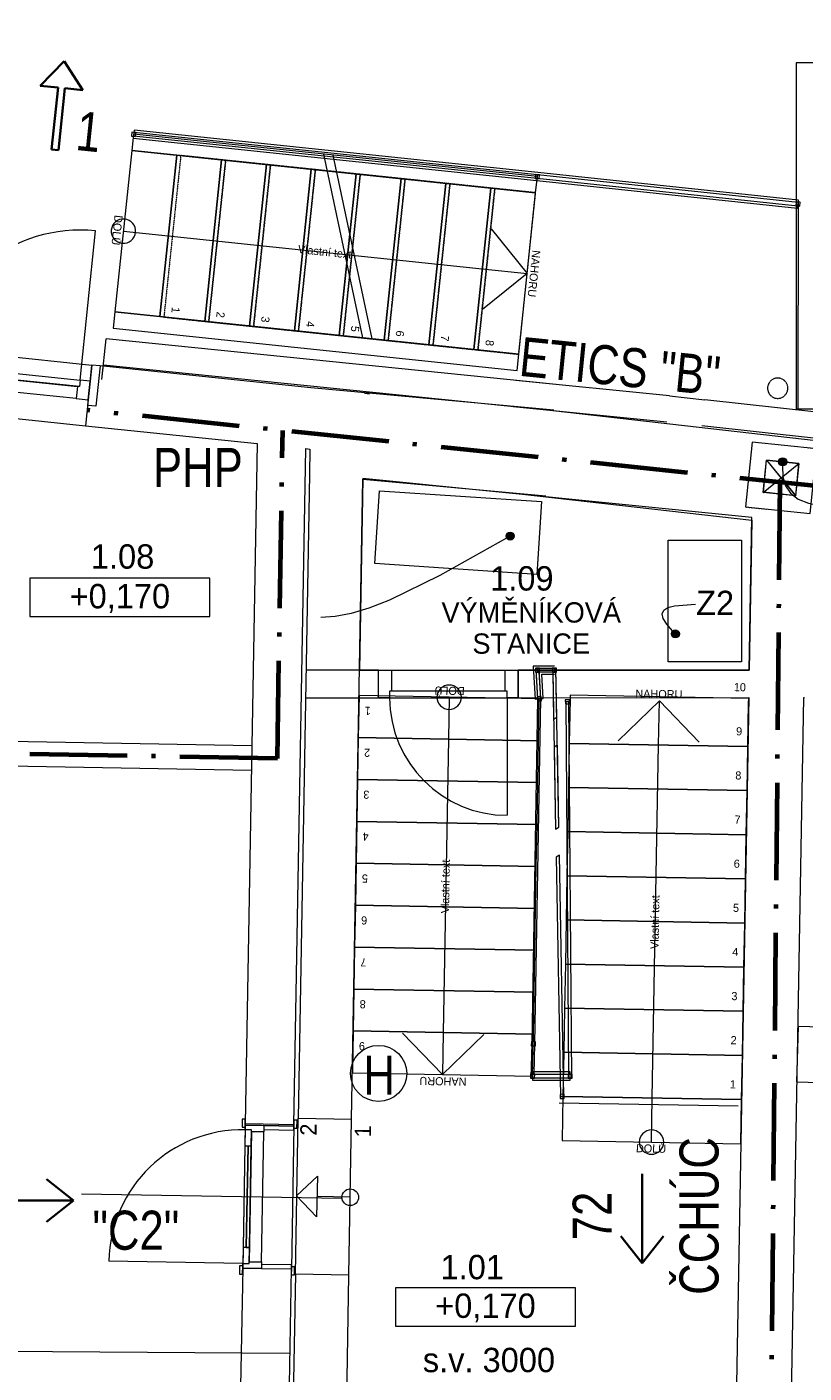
# Model space of a CAD drawing. Header units: millimetres. Extents: x -27888 to 5250, y -7344 to 20101.
# Tile 4 of 10: x -17579 to -12793, y 3478 to 11766. Entities that reach past the tile are written whole.
import ezdxf
from ezdxf.enums import TextEntityAlignment as Align

# ---------------------------------------------------------------- set-up
doc = ezdxf.new("R2010")
doc.units = ezdxf.units.MM
doc.header["$MEASUREMENT"] = 0
for name, pattern in [('ACAD_ISO10W100', [18.5, 12, -3, 0.5, -3]), ('Tečkovaná L', [5.15, 0.3, -4.85]), ('Čerchovaná M', [4.5, 2.5, -0.85, 0.3, -0.85]), ('Čárkovaná S', [2.5, 1.5, -1])]:
    doc.linetypes.add(name, pattern=pattern)
for name, color, linetype, lineweight in [('5._1.NP (3)_2_2D prvky - obecné', 252, 'Continuous', 0), ('5._1.NP (3)_2_3D prvky model', 252, 'Continuous', 0), ('5._1.NP (3)_2_Anotace - SP', 252, 'Continuous', 0), ('5._1.NP (3)_2_Interiér - schodiště', 252, 'Continuous', 0), ('5._1.NP (3)_2_Konstrukce - nenosné', 252, 'Continuous', 0), ('5._1.NP (3)_2_Konstrukce - nosné', 252, 'Continuous', 0), ('5._1.NP (3)_2_Kresby a obrázky', 252, 'Continuous', 0), ('5._1.NP (3)_2_Nové_2D prvky - obecné', 252, 'Continuous', 0), ('5._1.NP (3)_2_Nové_3D prvky fasada stavajici', 252, 'Continuous', 0), ('5._1.NP (3)_2_Nové_Anotace - SP', 252, 'Continuous', 0), ('5._1.NP (3)_2_Nové_Interiér - schodiště', 252, 'Continuous', 0), ('5._1.NP (3)_2_Nové_Konstrukce - nenosné', 252, 'Continuous', 0), ('5._1.NP (3)_2_Nové_Konstrukce - nosné', 252, 'Continuous', 0), ('5._1.NP (3)_2_Nové_Otvory – Dveře', 252, 'Continuous', 0), ('5._1.NP (3)_2_Nové_Otvory – Značky dveří', 252, 'Continuous', 0), ('5._1.NP (3)_2_Nové_TZB - horkovod', 252, 'Continuous', 0), ('5._1.NP (3)_2_Nové_TZB - VZT', 252, 'Continuous', 0), ('5._1.NP (3)_2_Nové_VÝTAH VAR 1', 252, 'Continuous', 0), ('5._1.NP (3)_2_Otvory – Dveře', 252, 'Continuous', 0), ('5._1.NP (3)_2_Situace - terén', 252, 'Continuous', 0), ('5._1.NP (3)_2_Zóny', 252, 'Continuous', 0), ('Pož_text', 1, 'Continuous', 35), ('Pož_úseky', 5, 'ACAD_ISO10W100', 70)]:
    doc.layers.add(name, color=color, linetype=linetype, lineweight=lineweight)
doc.styles.add('GENEROVANÝ_STYL_2', font='txt')
doc.styles.add('PBŘ popis', font='arial.ttf', dxfattribs={"width": 0.8})

msp = doc.modelspace()

# ---------------------------------------------------------------- hatches: boundary and pattern name
at = {"layer": '5._1.NP (3)_2_Anotace - SP', "linetype": 'Continuous'}
msp.add_hatch(color=256, dxfattribs=at).paths.add_polyline_path([(-12950.1, 9088.3), (-12948.2, 9078.7), (-12942.8, 9070.6), (-12934.7, 9065.2), (-12925.1, 9063.3), (-12915.5, 9065.2), (-12907.4, 9070.6), (-12902, 9078.7), (-12900.1, 9088.3), (-12902, 9097.9), (-12907.4, 9106), (-12915.5, 9111.4), (-12925.1, 9113.3), (-12934.7, 9111.4), (-12942.8, 9106), (-12948.2, 9097.9)])
at = {"layer": '5._1.NP (3)_2_Nové_Anotace - SP', "linetype": 'Continuous'}
for points in [[(-14628.5, 8631.1), (-14626.6, 8621.6), (-14621.2, 8613.5), (-14613.1, 8608), (-14603.5, 8606.1), (-14594, 8608), (-14585.8, 8613.5), (-14580.4, 8621.6), (-14578.5, 8631.1), (-14580.4, 8640.7), (-14585.8, 8648.8), (-14594, 8654.2), (-14603.5, 8656.1), (-14613.1, 8654.2), (-14621.2, 8648.8), (-14626.6, 8640.7)], [(-13610.6, 8028.8), (-13608.7, 8019.2), (-13603.3, 8011.1), (-13595.2, 8005.7), (-13585.6, 8003.8), (-13576.1, 8005.7), (-13568, 8011.1), (-13562.5, 8019.2), (-13560.6, 8028.8), (-13562.5, 8038.4), (-13568, 8046.5), (-13576.1, 8051.9), (-13585.6, 8053.8), (-13595.2, 8051.9), (-13603.3, 8046.5), (-13608.7, 8038.4)]]:
    msp.add_hatch(color=256, dxfattribs=at).paths.add_polyline_path(points)

# ---------------------------------------------------------------- linework, layer by layer
at = {"layer": '5._1.NP (3)_2_2D prvky - obecné', "linetype": 'Continuous'}
msp.add_line((-14302.1, 5141.4), (-13199.2, 5123.1), dxfattribs=at)
at = {"layer": '5._1.NP (3)_2_3D prvky model', "linetype": 'Continuous', "flags": 128}
msp.add_lwpolyline([(-15531.1, 7805.6), (-13131.1, 7806.3), (-13114.6, 8746.3), (-15510.3, 8986.6)], close=True, dxfattribs=at)
at = {"layer": '5._1.NP (3)_2_Anotace - SP', "linetype": 'Continuous'}
for p, q in [((-16452.5, 8371), (-17560.9, 8371)), ((-17560.9, 8371), (-17560.9, 8135.3)), ((-16452.5, 8135.3), (-16452.5, 8371)), ((-17560.9, 8135.3), (-16452.5, 8135.3)), ((-14201.2, 4002.3), (-15309.5, 4002.3)), ((-15309.5, 4002.3), (-15309.5, 3766.6)), ((-14201.2, 3766.6), (-14201.2, 4002.3)), ((-15309.5, 3766.6), (-14201.2, 3766.6))]:
    msp.add_line(p, q, dxfattribs=at)
at = {"layer": '5._1.NP (3)_2_Anotace - SP', "linetype": 'Continuous', "flags": 128}
msp.add_lwpolyline([(-12927.1, 9063.4), (-12924.6, 8996), (-12908.3, 8940.1), (-12877.2, 8894.8), (-12829.9, 8859.4), (-12765.2, 8833.1), (-12681.9, 8815.3), (-12578.8, 8805.1), (-12454.7, 8801.9)], dxfattribs=at)
at = {"layer": '5._1.NP (3)_2_Anotace - SP', "linetype": 'Continuous'}
msp.add_circle((-12925.1, 9088.3), 25, dxfattribs=at)
at = {"layer": '5._1.NP (3)_2_Interiér - schodiště', "linetype": 'Continuous'}
for p, q in [((-15533.9, 7648.8), (-15538.4, 7390.7)), ((-14424, 7629.3), (-15533.9, 7648.8)), ((-14978.9, 7639), (-14983.5, 7380.9)), ((-14978.9, 7639), (-14983.5, 7380.9)), ((-14428.6, 7371.2), (-14424, 7629.3)), ((-14234.4, 7626.6), (-14239.3, 7354.9)), ((-14234, 7651.6), (-14234.4, 7626.6)), ((-13134.2, 7632), (-14234, 7651.6)), ((-13134.6, 7607), (-13134.2, 7632)), ((-13938.9, 7371.3), (-13684.5, 7616.8)), ((-13689.4, 7345.1), (-13684.5, 7616.8)), ((-13684.5, 7616.8), (-13439, 7362.4)), ((-13139.4, 7335.3), (-13134.6, 7607)), ((-15538.4, 7390.7), (-15542.9, 7132.6)), ((-15538.4, 7390.7), (-14428.6, 7371.2)), ((-14428.6, 7371.2), (-15538.4, 7390.7)), ((-14983.5, 7380.9), (-15015.3, 5574.3)), ((-14983.5, 7380.9), (-15015.3, 5574.3)), ((-14433.1, 7113.1), (-14428.6, 7371.2)), ((-14239.3, 7354.9), (-14244.1, 7083.2)), ((-13139.4, 7335.3), (-14239.3, 7354.9)), ((-14239.3, 7354.9), (-13139.4, 7335.3)), ((-13728, 5171.4), (-13689.4, 7345.1)), ((-13144.3, 7063.6), (-13139.4, 7335.3)), ((-15542.9, 7132.6), (-15547.5, 6874.5)), ((-15542.9, 7132.6), (-14433.1, 7113.1)), ((-14433.1, 7113.1), (-15542.9, 7132.6)), ((-14437.7, 6855), (-14433.1, 7113.1)), ((-14244.1, 7083.2), (-14248.9, 6811.4)), ((-13144.3, 7063.6), (-14244.1, 7083.2)), ((-14244.1, 7083.2), (-13144.3, 7063.6)), ((-13149.1, 6791.9), (-13144.3, 7063.6)), ((-15547.5, 6874.5), (-15552, 6616.4)), ((-15547.5, 6874.5), (-14437.7, 6855)), ((-14437.7, 6855), (-15547.5, 6874.5)), ((-14442.2, 6596.9), (-14437.7, 6855)), ((-14248.9, 6811.4), (-14253.8, 6539.7)), ((-13149.1, 6791.9), (-14248.9, 6811.4)), ((-14248.9, 6811.4), (-13149.1, 6791.9)), ((-13153.9, 6520.2), (-13149.1, 6791.9)), ((-15552, 6616.4), (-15556.6, 6358.3)), ((-15552, 6616.4), (-14442.2, 6596.9)), ((-14442.2, 6596.9), (-15552, 6616.4)), ((-14446.8, 6338.8), (-14442.2, 6596.9)), ((-14253.8, 6539.7), (-14258.6, 6268)), ((-13153.9, 6520.2), (-14253.8, 6539.7)), ((-14253.8, 6539.7), (-13153.9, 6520.2)), ((-13158.8, 6248.4), (-13153.9, 6520.2)), ((-15556.6, 6358.3), (-15561.1, 6100.2)), ((-15556.6, 6358.3), (-14446.8, 6338.8)), ((-14446.8, 6338.8), (-15556.6, 6358.3)), ((-14451.3, 6080.7), (-14446.8, 6338.8)), ((-14258.6, 6268), (-14263.4, 5996.3)), ((-13158.8, 6248.4), (-14258.6, 6268)), ((-14258.6, 6268), (-13158.8, 6248.4)), ((-13163.6, 5976.7), (-13158.8, 6248.4)), ((-15561.1, 6100.2), (-15565.7, 5842.1)), ((-15561.1, 6100.2), (-14451.3, 6080.7)), ((-14451.3, 6080.7), (-15561.1, 6100.2)), ((-14455.8, 5822.6), (-14451.3, 6080.7)), ((-14263.4, 5996.3), (-14268.3, 5724.6)), ((-13163.6, 5976.7), (-14263.4, 5996.3)), ((-14263.4, 5996.3), (-13163.6, 5976.7)), ((-13168.4, 5705), (-13163.6, 5976.7)), ((-15565.7, 5842.1), (-15570.2, 5584.1)), ((-15565.7, 5842.1), (-14455.8, 5822.6)), ((-14455.8, 5822.6), (-15565.7, 5842.1)), ((-14460.4, 5564.5), (-14455.8, 5822.6)), ((-14268.3, 5724.6), (-14273.1, 5452.9)), ((-13168.4, 5705), (-14268.3, 5724.6)), ((-14268.3, 5724.6), (-13168.4, 5705)), ((-13173.3, 5433.3), (-13168.4, 5705)), ((-15570.2, 5584.1), (-15574.8, 5326)), ((-15570.2, 5584.1), (-14460.4, 5564.5)), ((-14460.4, 5564.5), (-15570.2, 5584.1)), ((-15019.8, 5316.2), (-15265.4, 5570.5)), ((-15019.8, 5316.2), (-15265.4, 5570.5)), ((-15015.3, 5574.3), (-15019.8, 5316.2)), ((-15015.3, 5574.3), (-15019.8, 5316.2)), ((-14765.5, 5561.7), (-15019.8, 5316.2)), ((-14765.5, 5561.7), (-15019.8, 5316.2)), ((-14464.9, 5306.4), (-14460.4, 5564.5)), ((-14273.1, 5452.9), (-14277.9, 5181.2)), ((-13173.3, 5433.3), (-14273.1, 5452.9)), ((-14273.1, 5452.9), (-13173.3, 5433.3)), ((-13178.1, 5161.6), (-13173.3, 5433.3)), ((-15574.8, 5326), (-14464.9, 5306.4)), ((-14277.9, 5181.2), (-14282.8, 4909.4)), ((-13178.1, 5161.6), (-14277.9, 5181.2)), ((-14277.9, 5181.2), (-13178.1, 5161.6)), ((-13732.9, 4899.7), (-13728, 5171.4)), ((-13182.9, 4889.9), (-13178.1, 5161.6)), ((-14282.8, 4909.4), (-13182.9, 4889.9))]:
    msp.add_line(p, q, dxfattribs=at)
for centre, start, end in [((-14978.9, 7639), 0, 180), ((-14978.9, 7639), 0, 180), ((-14978.9, 7639), 180, 0), ((-14978.9, 7639), 180, 0), ((-13732.9, 4899.7), 0, 180), ((-13732.9, 4899.7), 180, 0)]:
    msp.add_arc(centre, 75, start, end, dxfattribs=at)
at = {"layer": '5._1.NP (3)_2_Konstrukce - nenosné', "linetype": 'Continuous'}
for p, q in [((-14331.1, 7831), (-14462.2, 7830.9)), ((-14331.1, 7831), (-14462.2, 7830.9)), ((-14462.2, 7830.9), (-14449, 7627.6)), ((-14462.2, 7830.9), (-14449, 7627.6)), ((-14321.3, 7816), (-14446.2, 7816)), ((-14446.2, 7816), (-14434, 7629)), ((-14321.3, 7816), (-14446.2, 7816)), ((-14446.2, 7816), (-14434, 7629)), ((-14321.3, 7816), (-14446.2, 7816)), ((-14446.2, 7816), (-14434, 7629)), ((-14321.3, 7816), (-14446.2, 7816)), ((-14446.2, 7816), (-14434, 7629)), ((-14424.8, 7796), (-14340.9, 7796)), ((-14414, 7629.5), (-14424.8, 7796)), ((-14424.8, 7796), (-14340.9, 7796)), ((-14414, 7629.5), (-14424.8, 7796)), ((-14424.8, 7796), (-14340.9, 7796)), ((-14414, 7629.5), (-14424.8, 7796)), ((-14424.8, 7796), (-14340.9, 7796)), ((-14414, 7629.5), (-14424.8, 7796)), ((-14340.9, 7796), (-14335.6, 7504.5)), ((-14340.9, 7796), (-14323.1, 6827.4)), ((-14340.9, 7796), (-14335.6, 7504.5)), ((-14340.9, 7796), (-14323.1, 6827.4)), ((-14315.8, 7516.4), (-14321.3, 7816)), ((-14303.3, 6839.4), (-14321.3, 7816)), ((-14315.8, 7516.4), (-14321.3, 7816)), ((-14303.3, 6839.4), (-14321.3, 7816)), ((-14408.8, 7781), (-14331.1, 7781)), ((-14399.1, 7630.9), (-14408.8, 7781)), ((-14408.8, 7781), (-14331.1, 7781)), ((-14399.1, 7630.9), (-14408.8, 7781)), ((-14434, 7629), (-14470.4, 5505.9)), ((-14434, 7629), (-14470.4, 5505.9)), ((-14434, 7629), (-14470.4, 5505.9)), ((-14434, 7629), (-14470.4, 5505.9)), ((-14450.4, 5505.5), (-14414, 7629.5)), ((-14450.4, 5505.5), (-14414, 7629.5)), ((-14450.4, 5505.5), (-14414, 7629.5)), ((-14450.4, 5505.5), (-14414, 7629.5)), ((-14449, 7627.6), (-14399.1, 7630.9)), ((-14449, 7627.6), (-14399.1, 7630.9)), ((-14241, 7610.3), (-14261, 7610.2)), ((-14241, 7610.3), (-14261, 7610.2)), ((-14241, 7610.3), (-14261, 7610.2)), ((-14241, 7610.3), (-14261, 7610.2)), ((-14261, 7610.2), (-14244.1, 5316.4)), ((-14261, 7610.2), (-14244.1, 5316.4)), ((-14261, 7610.2), (-14244.1, 5316.4)), ((-14261, 7610.2), (-14244.1, 5316.4)), ((-14223.9, 5296.4), (-14241, 7610.3)), ((-14223.9, 5296.4), (-14241, 7610.3)), ((-14223.9, 5296.4), (-14241, 7610.3)), ((-14223.9, 5296.4), (-14241, 7610.3)), ((-14335.6, 7504.5), (-14315.8, 7516.4)), ((-14335.6, 7504.5), (-14315.8, 7516.4)), ((-14323.1, 6827.4), (-14303.3, 6839.4)), ((-14323.1, 6827.4), (-14303.3, 6839.4)), ((-14470.4, 5505.9), (-14475.2, 5296.4)), ((-14470.4, 5505.9), (-14475.2, 5296.4)), ((-14470.4, 5505.9), (-14475.2, 5296.4)), ((-14470.4, 5505.9), (-14475.2, 5296.4)), ((-14454.7, 5316.4), (-14450.4, 5505.5)), ((-14454.7, 5316.4), (-14450.4, 5505.5)), ((-14454.7, 5316.4), (-14450.4, 5505.5)), ((-14454.7, 5316.4), (-14450.4, 5505.5)), ((-14244.1, 5316.4), (-14454.7, 5316.4)), ((-14244.1, 5316.4), (-14454.7, 5316.4)), ((-14244.1, 5316.4), (-14454.7, 5316.4)), ((-14244.1, 5316.4), (-14454.7, 5316.4)), ((-14475.2, 5296.4), (-14223.9, 5296.4)), ((-14475.2, 5296.4), (-14223.9, 5296.4)), ((-14475.2, 5296.4), (-14223.9, 5296.4)), ((-14475.2, 5296.4), (-14223.9, 5296.4))]:
    msp.add_line(p, q, dxfattribs=at)
at = {"layer": '5._1.NP (3)_2_Konstrukce - nenosné', "linetype": 'Continuous', "flags": 128}
for points in [[(-14423, 7793.5), (-14423, 7818.5), (-14448, 7818.5), (-14448, 7793.5)], [(-14423, 7793.5), (-14423, 7818.5), (-14448, 7818.5), (-14448, 7793.5)], [(-14425.5, 7806.6), (-14445.5, 7805.3), (-14434, 7628.6), (-14414, 7629.9)], [(-14425.5, 7806.6), (-14445.5, 7805.3), (-14434, 7628.6), (-14414, 7629.9)], [(-14331.1, 7796), (-14331.1, 7816), (-14435.5, 7816), (-14435.5, 7796)], [(-14331.1, 7796), (-14331.1, 7816), (-14435.5, 7816), (-14435.5, 7796)], [(-14343.4, 7793.3), (-14318.4, 7793.7), (-14318.8, 7818.7), (-14343.8, 7818.3)], [(-14343.4, 7793.3), (-14318.4, 7793.7), (-14318.8, 7818.7), (-14343.8, 7818.3)], [(-14412.4, 7642.5), (-14437.3, 7640.9), (-14435.7, 7616), (-14410.7, 7617.6)], [(-14412.4, 7642.5), (-14437.3, 7640.9), (-14435.7, 7616), (-14410.7, 7617.6)], [(-14263.4, 7597.6), (-14238.4, 7597.8), (-14238.6, 7622.8), (-14263.6, 7622.6)], [(-14263.4, 7597.6), (-14238.4, 7597.8), (-14238.6, 7622.8), (-14263.6, 7622.6)], [(-14303.3, 6839.4), (-14312.6, 7343.2), (-14332.4, 7331.3), (-14323.1, 6827.4)], [(-14303.3, 6839.4), (-14312.6, 7343.2), (-14332.4, 7331.3), (-14323.1, 6827.4)], [(-14292.8, 5181), (-14272.8, 5181.3), (-14300.1, 6666.2), (-14319.9, 6654.3)], [(-14292.8, 5181), (-14272.8, 5181.3), (-14300.1, 6666.2), (-14319.9, 6654.3)], [(-14292.8, 5181), (-14272.8, 5181.3), (-14300.1, 6666.2), (-14319.9, 6654.3)], [(-14292.8, 5181), (-14272.8, 5181.3), (-14300.1, 6666.2), (-14319.9, 6654.3)], [(-14447.7, 5517.9), (-14472.7, 5518.4), (-14473.1, 5493.4), (-14448.1, 5493)], [(-14447.7, 5517.9), (-14472.7, 5518.4), (-14473.1, 5493.4), (-14448.1, 5493)], [(-14452.1, 5318.6), (-14477.1, 5319.2), (-14477.7, 5294.2), (-14452.7, 5293.6)], [(-14452.1, 5318.6), (-14477.1, 5319.2), (-14477.7, 5294.2), (-14452.7, 5293.6)], [(-14464.9, 5331.4), (-14464.9, 5281.4), (-14234, 5281.4), (-14234, 5331.4)], [(-14464.9, 5331.4), (-14464.9, 5281.4), (-14234, 5281.4), (-14234, 5331.4)], [(-14464.9, 5316.4), (-14464.9, 5296.4), (-14234, 5296.4), (-14234, 5316.4)], [(-14464.9, 5316.4), (-14464.9, 5296.4), (-14234, 5296.4), (-14234, 5316.4)], [(-14246.5, 5318.9), (-14246.5, 5293.9), (-14221.5, 5293.9), (-14221.5, 5318.9)], [(-14246.5, 5318.9), (-14246.5, 5293.9), (-14221.5, 5293.9), (-14221.5, 5318.9)], [(-14295, 5168.4), (-14270, 5168.9), (-14270.5, 5193.9), (-14295.5, 5193.4)], [(-14295, 5168.4), (-14270, 5168.9), (-14270.5, 5193.9), (-14295.5, 5193.4)]]:
    msp.add_lwpolyline(points, close=True, dxfattribs=at)
at = {"layer": '5._1.NP (3)_2_Konstrukce - nosné', "linetype": 'Continuous'}
for p, q in [((-17129, 9678.7), (-17154.9, 9430)), ((-17154.9, 9430), (-17204.6, 9435.2)), ((-13044.4, 8899.7), (-12824.9, 9078.2)), ((-13023.9, 9098.7), (-12845.5, 8879.2)), ((-15413.5, 7635.7), (-15413.6, 7805.7)), ((-14553.5, 7635.9), (-14553.6, 7805.9)), ((-16234.9, 5011.4), (-16234.4, 5041)), ((-16125, 5009.5), (-16234.9, 5011.4)), ((-15935, 5006.1), (-16125, 5009.5)), ((-15935, 5006.1), (-15934.5, 5035.8)), ((-15579.3, 5039.9), (-15909.2, 5045.7)), ((-16250.5, 4124.1), (-16251.1, 4087.1)), ((-16250.5, 4124.1), (-16135.5, 4122.1)), ((-16135.5, 4122.1), (-15950.5, 4118.9)), ((-15950.5, 4118.9), (-15951.2, 4081.9)), ((-15596.1, 4080.1), (-15926, 4085.8))]:
    msp.add_line(p, q, dxfattribs=at)
at = {"layer": '5._1.NP (3)_2_Konstrukce - nosné', "linetype": 'Tečkovaná L'}
for p, q in [((-13044.4, 8899.7), (-12824.9, 9078.2)), ((-13023.9, 9098.7), (-12845.5, 8879.2))]:
    msp.add_line(p, q, dxfattribs=at)
at = {"layer": '5._1.NP (3)_2_Konstrukce - nosné', "linetype": 'Continuous', "flags": 128}
for points in [[(-15830.6, 9543.5), (-17129, 9678.7)], [(-14335.3, 9407), (-15830.6, 9543.8)], [(-15468.9, 9505.9), (-15501.1, 9509.3)], [(-12718.1, 9218.1), (-14575.3, 9428.8)], [(-17217.5, 9310.9), (-16161.6, 9201)], [(-16161.6, 9201), (-16234.9, 5011.4)], [(-15935, 5006.1), (-15862.1, 9169.8)], [(-15862.1, 9169.8), (-15837.2, 9167.2)], [(-15837.2, 9167.2), (-15839.9, 9012.4)], [(-15839.9, 9012.4), (-15909.2, 5045.7)], [(-15579.3, 5039.9), (-15510.4, 8982.2)], [(-15510.4, 8982.2), (-14383.5, 8879.2)], [(-14635.1, 8902.2), (-13114.8, 8729.7)], [(-13114.8, 8729.7), (-13131.2, 7806.3)], [(-15413.6, 7805.7), (-15860.9, 7805.5)], [(-13131.2, 7806.3), (-14553.6, 7805.9)], [(-15860.9, 7635.5), (-15413.5, 7635.7)], [(-14553.5, 7635.9), (-13134.2, 7636.3)], [(-13134.2, 7636.3), (-13251.8, 1010.5)], [(-12911.7, 1010.6), (-12794.2, 7636.4)], [(-12794.2, 7636.4), (-12790.8, 7636.4)], [(-16194.4, 7340.3), (-19982.2, 7407)], [(-19984.9, 7257), (-16197, 7190.3)], [(-12829.7, 5611.6), (-12839.5, 5271.7)], [(-12326.4, 5597.1), (-12829.7, 5611.6)], [(-12839.5, 5271.7), (-12336.1, 5257.2)], [(-16250.5, 4124.1), (-16265, 3291)], [(-15965.1, 3285.7), (-15950.5, 4118.9)], [(-15926, 4085.8), (-15939.4, 3320.3)], [(-15609.5, 3314.5), (-15596.1, 4080.1)], [(-15961.8, 3598.6), (-20048.8, 3627.6)]]:
    msp.add_lwpolyline(points, dxfattribs=at)
for points in [[(-13154.1, 8810.5), (-12756.3, 8769.5), (-12715.2, 9167.4), (-13113.1, 9208.4)], [(-13044.4, 8899.7), (-13023.9, 9098.7), (-12824.9, 9078.2), (-12845.5, 8879.2)]]:
    msp.add_lwpolyline(points, close=True, dxfattribs=at)
at = {"layer": '5._1.NP (3)_2_Konstrukce - nosné', "linetype": 'Tečkovaná L', "flags": 128}
for points in [[(-13154.1, 8810.5), (-12756.3, 8769.5), (-12715.2, 9167.4), (-13113.1, 9208.4)], [(-13044.4, 8899.7), (-13023.9, 9098.7), (-12824.9, 9078.2), (-12845.5, 8879.2)]]:
    msp.add_lwpolyline(points, close=True, dxfattribs=at)
at = {"layer": '5._1.NP (3)_2_Kresby a obrázky', "linetype": 'Continuous'}
for p, q in [((-15918.1, 4568.6), (-15789.9, 4690.3)), ((-15789.9, 4690.3), (-15796.4, 4440.3)), ((-15918.1, 4568.6), (-15796.4, 4440.3)), ((-15588.2, 4560), (-15793.2, 4565.3))]:
    msp.add_line(p, q, dxfattribs=at)
msp.add_circle((-15588.2, 4560), 51, dxfattribs=at)
at = {"layer": '5._1.NP (3)_2_Nové_2D prvky - obecné', "linetype": 'Continuous'}
for p, q in [((-15511.1, 9851.5), (-15751.7, 10982.8)), ((-15452.5, 9845.4), (-15693, 10976.6))]:
    msp.add_line(p, q, dxfattribs=at)
at = {"layer": '5._1.NP (3)_2_Nové_3D prvky fasada stavajici', "linetype": 'Čerchovaná M', "flags": 128}
msp.add_lwpolyline([(-12950.3, 9603.7, 1), (-12960.9, 9479.1, 1)], format="xyb", close=True, dxfattribs=at)
at = {"layer": '5._1.NP (3)_2_Nové_Anotace - SP', "linetype": 'Continuous', "flags": 128}
for points in [[(-14625.1, 8618.5), (-15037, 8387.8), (-15347.3, 8237.1), (-15472.6, 8188.1), (-15582.4, 8155), (-15679.9, 8136.1), (-15768.6, 8130.1)], [(-13603.1, 8046.7), (-13639.3, 8089), (-13660.7, 8124.1), (-13667, 8152.6), (-13657.9, 8174.8), (-13633.1, 8191.3), (-13592.2, 8202.5), (-13461.1, 8210.9)]]:
    msp.add_lwpolyline(points, dxfattribs=at)
at = {"layer": '5._1.NP (3)_2_Nové_Anotace - SP', "linetype": 'Continuous'}
for centre in [(-14603.5, 8631.1), (-13585.6, 8028.8)]:
    msp.add_circle(centre, 25, dxfattribs=at)
at = {"layer": '5._1.NP (3)_2_Nové_Interiér - schodiště', "linetype": 'Continuous'}
for p, q in [((-16922.3, 11105.1), (-16932.7, 11005.7)), ((-14435.9, 10844.6), (-16922.3, 11105.1)), ((-16932.7, 11005.7), (-17037, 10011.1)), ((-16932.7, 11005.7), (-14446.4, 10745.1)), ((-16656.5, 10976.7), (-16932.7, 11005.7)), ((-16760.7, 9982.2), (-16656.5, 10976.7)), ((-16656.5, 10976.7), (-16760.7, 9982.2)), ((-16380.2, 10947.8), (-16656.5, 10976.7)), ((-16484.4, 9953.2), (-16380.2, 10947.8)), ((-16380.2, 10947.8), (-16484.4, 9953.2)), ((-16103.9, 10918.8), (-16380.2, 10947.8)), ((-16208.2, 9924.3), (-16103.9, 10918.8)), ((-16103.9, 10918.8), (-16208.2, 9924.3)), ((-15827.7, 10889.9), (-16103.9, 10918.8)), ((-15931.9, 9895.3), (-15827.7, 10889.9)), ((-15827.7, 10889.9), (-15931.9, 9895.3)), ((-15551.4, 10860.9), (-15827.7, 10889.9)), ((-15655.6, 9866.4), (-15551.4, 10860.9)), ((-15551.4, 10860.9), (-15655.6, 9866.4)), ((-15275.1, 10832), (-15551.4, 10860.9)), ((-15379.4, 9837.4), (-15275.1, 10832)), ((-15275.1, 10832), (-15379.4, 9837.4)), ((-14998.9, 10803), (-15275.1, 10832)), ((-15103.1, 9808.5), (-14998.9, 10803)), ((-14998.9, 10803), (-15103.1, 9808.5)), ((-14722.6, 10774.1), (-14998.9, 10803)), ((-14446.4, 10745.1), (-14435.9, 10844.6)), ((-14826.8, 9779.5), (-14722.6, 10774.1)), ((-14722.6, 10774.1), (-14826.8, 9779.5)), ((-14446.4, 10745.1), (-14722.6, 10774.1)), ((-14550.6, 9750.6), (-14446.4, 10745.1)), ((-16984.9, 10508.4), (-16708.6, 10479.5)), ((-16708.6, 10479.5), (-14774.7, 10276.8)), ((-14721, 10522.5), (-14498.5, 10247.8)), ((-14774.7, 10276.8), (-14498.5, 10247.8)), ((-14498.5, 10247.8), (-14773.2, 10025.3)), ((-17037, 10011.1), (-17047.4, 9911.7)), ((-14550.6, 9750.6), (-17037, 10011.1)), ((-17037, 10011.1), (-16760.7, 9982.2)), ((-16760.7, 9982.2), (-16484.4, 9953.2)), ((-16484.4, 9953.2), (-16208.2, 9924.3)), ((-17047.4, 9911.7), (-14561, 9651.1)), ((-16208.2, 9924.3), (-15931.9, 9895.3)), ((-15931.9, 9895.3), (-15655.6, 9866.4)), ((-15655.6, 9866.4), (-15379.4, 9837.4)), ((-15379.4, 9837.4), (-15103.1, 9808.5)), ((-15103.1, 9808.5), (-14826.8, 9779.5)), ((-14826.8, 9779.5), (-14550.6, 9750.6)), ((-14561, 9651.1), (-14550.6, 9750.6))]:
    msp.add_line(p, q, dxfattribs=at)
at = {"layer": '5._1.NP (3)_2_Nové_Interiér - schodiště', "linetype": 'Čárkovaná S', "flags": 128}
for points in [[(-16631.5, 10974.1), (-16735.7, 9979.6), (-16459.5, 9950.6), (-16355.2, 10945.2)], [(-16355.2, 10945.2), (-16459.5, 9950.6), (-16183.2, 9921.7), (-16079, 10916.2)], [(-16079, 10916.2), (-16183.2, 9921.7), (-15906.9, 9892.7), (-15802.7, 10887.3)], [(-15802.7, 10887.3), (-15906.9, 9892.7), (-15630.7, 9863.8), (-15526.5, 10858.3)], [(-15526.5, 10858.3), (-15630.7, 9863.8), (-15354.4, 9834.8), (-15250.2, 10829.4)], [(-15250.2, 10829.4), (-15354.4, 9834.8), (-15078.1, 9805.8), (-14973.9, 10800.4)], [(-14973.9, 10800.4), (-15078.1, 9805.8), (-14801.9, 9776.9), (-14697.7, 10771.4)], [(-14697.7, 10771.4), (-14801.9, 9776.9), (-14550.6, 9750.6), (-14446.4, 10745.1)]]:
    msp.add_lwpolyline(points, close=True, dxfattribs=at)
at = {"layer": '5._1.NP (3)_2_Nové_Interiér - schodiště', "linetype": 'Continuous'}
for start, end in [(85.02606, 265.02606), (265.02606, 85.02606)]:
    msp.add_arc((-16984.9, 10508.4), 75, start, end, dxfattribs=at)
at = {"layer": '5._1.NP (3)_2_Nové_Konstrukce - nenosné', "linetype": 'Continuous'}
for p, q in [((-16919.7, 11130), (-16924.9, 11080.3)), ((-16921.3, 11115.1), (-16923.4, 11095.2)), ((-16921.3, 11115.1), (-16923.4, 11095.2)), ((-14434.9, 10854.5), (-16921.3, 11115.1)), ((-14434.9, 10854.5), (-16921.3, 11115.1)), ((-14433.3, 10869.4), (-16919.7, 11130)), ((-16924.9, 11080.3), (-14438.5, 10819.7)), ((-16923.4, 11095.2), (-14437, 10834.6)), ((-16923.4, 11095.2), (-14437, 10834.6)), ((-12827.9, 10700.2), (-14433.3, 10869.4)), ((-14438.5, 10819.7), (-12833.2, 10650.5)), ((-14437, 10834.6), (-12831.6, 10665.4)), ((-14437, 10834.6), (-12831.6, 10665.4)), ((-12829.5, 10685.3), (-14434.9, 10854.5)), ((-12829.5, 10685.3), (-14434.9, 10854.5)), ((-12833.2, 10650.5), (-12827.9, 10700.2)), ((-12831.6, 10665.4), (-12829.5, 10685.3)), ((-12831.6, 10665.4), (-12829.5, 10685.3)), ((-13623, 9494.1), (-13405.2, 9470.2))]:
    msp.add_line(p, q, dxfattribs=at)
at = {"layer": '5._1.NP (3)_2_Nové_Konstrukce - nenosné', "linetype": 'Continuous', "flags": 128}
for points in [[(-16933.4, 11118.9), (-16936, 11094), (-16911.2, 11091.4), (-16908.6, 11116.3)], [(-16921.3, 11115.1), (-16923.4, 11095.2), (-14437, 10834.6), (-14434.9, 10854.5)], [(-14447.1, 10858.3), (-14449.7, 10833.4), (-14424.8, 10830.8), (-14422.2, 10855.7)], [(-14434.9, 10854.5), (-14437, 10834.6), (-12831.6, 10665.4), (-12829.5, 10685.3)], [(-12841.7, 10689.1), (-12844.3, 10664.2), (-12819.4, 10661.6), (-12816.8, 10686.5)]]:
    msp.add_lwpolyline(points, close=True, dxfattribs=at)
for points in [[(-17204.6, 9435.2), (-17178.7, 9683.9)], [(-17129, 9678.7), (-17178.7, 9683.9)], [(-16234.9, 5011.4), (-16235.1, 5004)], [(-15935.1, 4998.8), (-16235.1, 5004)], [(-15935.1, 4998.8), (-15935, 5006.1)]]:
    msp.add_lwpolyline(points, dxfattribs=at)
at = {"layer": '5._1.NP (3)_2_Nové_Konstrukce - nosné', "linetype": 'Continuous'}
for q in [(-17092.1, 9844.6), (-17108.2, 9685.4)]:
    msp.add_line((-17117.3, 9595.9), q, dxfattribs=at)
at = {"layer": '5._1.NP (3)_2_Nové_Konstrukce - nosné', "linetype": 'Continuous', "flags": 128}
for points in [[(-14319.4, 9563.7), (-17092.1, 9844.6)], [(-17108.2, 9685.4), (-14335.5, 9404.5)], [(-13623, 9494.1), (-14568.2, 9588.9)], [(-11131.1, 9220.6), (-13405.2, 9470.2)], [(-14584.2, 9429.7), (-13639, 9334.9)], [(-13422.7, 9311.2), (-10970.6, 9042)]]:
    msp.add_lwpolyline(points, dxfattribs=at)
at = {"layer": '5._1.NP (3)_2_Nové_Otvory – Dveře', "linetype": 'Continuous'}
for p, q in [((-17251.7, 9590.9), (-17156.1, 10510)), ((-18223.1, 9792.6), (-17178.7, 9683.9)), ((-17117.3, 9595.9), (-17092.1, 9844.6)), ((-17255.9, 9551.1), (-18174.9, 9646.8)), ((-18170.8, 9686.6), (-17251.7, 9590.9)), ((-18163, 9645.6), (-17267.8, 9552.4)), ((-17178.7, 9683.9), (-17189.1, 9584.4)), ((-17117.3, 9595.9), (-17108.2, 9685.4)), ((-17275.6, 9477.8), (-18170.7, 9571)), ((-17267.8, 9552.4), (-17275.6, 9477.8)), ((-17255.9, 9551.1), (-17267.8, 9552.4)), ((-17251.7, 9590.9), (-17255.9, 9551.1)), ((-17251.7, 9590.9), (-17255.9, 9551.1)), ((-17189.1, 9584.4), (-17251.7, 9590.9)), ((-17201, 9470), (-17189.1, 9584.4)), ((-17189.1, 9584.4), (-17201, 9470)), ((-17189.1, 9584.4), (-17201, 9470)), ((-17275.6, 9477.8), (-17201, 9470)), ((-17201, 9470), (-17217.5, 9310.9)), ((-18261.9, 9419.6), (-17217.5, 9310.9)), ((-16253.4, 5041.3), (-16254.3, 4991.3)), ((-16254.3, 4991.3), (-16235.3, 4991)), ((-16234.4, 5041), (-16253.4, 5041.3)), ((-16235.1, 5004), (-16250.5, 4124.1)), ((-16235.6, 4976), (-16237.3, 4876)), ((-16235.6, 4976), (-16235.1, 5004)), ((-16195.6, 4975.3), (-16235.6, 4976)), ((-16195.6, 4975.3), (-16235.6, 4976)), ((-16235.3, 4991), (-16234.4, 5041)), ((-16235.1, 5004), (-16234.4, 5041)), ((-16235.1, 5004), (-16234.4, 5041)), ((-16235.1, 5004), (-16120.1, 5002)), ((-16235.1, 5004), (-16120.1, 5002)), ((-16235.1, 5004), (-16120.1, 5002)), ((-16197.3, 4875.3), (-16195.6, 4975.3)), ((-16195.8, 4963.3), (-16195.6, 4975.3)), ((-16120.1, 5002), (-16120.8, 4962)), ((-16120.1, 5002), (-16120.5, 4977)), ((-16120.5, 4977), (-15935.5, 4973.8)), ((-15935.1, 4998.8), (-16120.1, 5002)), ((-16120.1, 5002), (-15935.1, 4998.8)), ((-16120.1, 5002), (-15935.1, 4998.8)), ((-15935.1, 4998.8), (-15950.5, 4118.9)), ((-15935.5, 4973.8), (-15935.1, 4998.8)), ((-15934.5, 5035.8), (-15935.3, 4985.8)), ((-15935.3, 4985.8), (-15916.3, 4985.4)), ((-15935.1, 4998.8), (-15934.5, 5035.8)), ((-15935.1, 4998.8), (-15934.5, 5035.8)), ((-15915.5, 5035.4), (-15934.5, 5035.8)), ((-15916.3, 4985.4), (-15915.5, 5035.4)), ((-16195.8, 4963.3), (-16209.8, 4163.4)), ((-16120.8, 4962), (-16195.8, 4963.3)), ((-16134.8, 4162.1), (-16120.8, 4962)), ((-16237.3, 4876), (-16197.3, 4875.3)), ((-16217.3, 4875.7), (-16228.2, 4251.8)), ((-16248.2, 4252.1), (-16250, 4152.1)), ((-16208.2, 4251.4), (-16248.2, 4252.1)), ((-16210, 4151.4), (-16208.2, 4251.4)), ((-16250, 4152.1), (-17073.8, 4166.6)), ((-16250.5, 4124.1), (-16250, 4152.1)), ((-16250, 4152.1), (-16210, 4151.4)), ((-16250, 4152.1), (-16210, 4151.4)), ((-16210, 4151.4), (-16209.8, 4163.4)), ((-16209.8, 4163.4), (-16134.8, 4162.1)), ((-16134.8, 4162.1), (-16135.5, 4122.1)), ((-16135, 4147.1), (-16135.5, 4122.1)), ((-15950.1, 4143.9), (-16135, 4147.1)), ((-16269.2, 4137.5), (-16270.1, 4087.5)), ((-16270.1, 4087.5), (-16251.1, 4087.1)), ((-16250.2, 4137.1), (-16269.2, 4137.5)), ((-16251.1, 4087.1), (-16250.2, 4137.1)), ((-16250.5, 4124.1), (-16251.1, 4087.1)), ((-16250.5, 4124.1), (-16251.1, 4087.1)), ((-16135.5, 4122.1), (-16250.5, 4124.1)), ((-16250.5, 4124.1), (-16135.5, 4122.1)), ((-16250.5, 4124.1), (-16135.5, 4122.1)), ((-16135.5, 4122.1), (-15950.5, 4118.9)), ((-16135.5, 4122.1), (-15950.5, 4118.9)), ((-16135.5, 4122.1), (-15950.5, 4118.9)), ((-15950.3, 4131.9), (-15951.2, 4081.9)), ((-15950.5, 4118.9), (-15951.2, 4081.9)), ((-15950.5, 4118.9), (-15951.2, 4081.9)), ((-15951.2, 4081.9), (-15932.2, 4081.6)), ((-15950.5, 4118.9), (-15950.1, 4143.9)), ((-15931.3, 4131.6), (-15950.3, 4131.9)), ((-15932.2, 4081.6), (-15931.3, 4131.6))]:
    msp.add_line(p, q, dxfattribs=at)
at = {"layer": '5._1.NP (3)_2_Nové_Otvory – Dveře', "linetype": 'Continuous', "flags": 128}
for points in [[(-16237.3, 4876), (-16248.2, 4252.1), (-16228.2, 4251.8), (-16217.3, 4875.7)], [(-16217.3, 4875.7), (-16228.2, 4251.8), (-16208.2, 4251.4), (-16197.3, 4875.3)]]:
    msp.add_lwpolyline(points, close=True, dxfattribs=at)
at = {"layer": '5._1.NP (3)_2_Nové_Otvory – Dveře', "linetype": 'Continuous'}
for centre, radius, start, end in [((-17251.7, 9590.9), 924, 84.05784, 174.05784), ((-16250, 4152.1), 824, 88.99755, 178.99755)]:
    msp.add_arc(centre, radius, start, end, dxfattribs=at)
at = {"layer": '5._1.NP (3)_2_Nové_Otvory – Značky dveří', "linetype": 'Continuous'}
msp.add_line((-17242.6, 4581.6), (-15642.9, 4553.6), dxfattribs=at)
at = {"layer": '5._1.NP (3)_2_Nové_TZB - horkovod', "linetype": 'Continuous'}
msp.add_line((-12830.5, 10688.2), (-12832.2, 9414.8), dxfattribs=at)
at = {"layer": '5._1.NP (3)_2_Nové_TZB - VZT', "linetype": 'Continuous'}
for p, q in [((-15437.6, 8461.4), (-15407.6, 8910.4)), ((-15407.6, 8910.4), (-14409.8, 8843.7)), ((-14409.8, 8843.7), (-14439.8, 8394.7)), ((-13629.4, 7856.3), (-13629.4, 8606.3)), ((-13629.4, 8606.3), (-13179.4, 8606.3)), ((-13179.4, 8606.3), (-13179.4, 7856.3)), ((-14439.8, 8394.7), (-15437.6, 8461.4)), ((-13179.4, 7856.3), (-13629.4, 7856.3))]:
    msp.add_line(p, q, dxfattribs=at)
at = {"layer": '5._1.NP (3)_2_Nové_VÝTAH VAR 1', "linetype": 'Continuous'}
for p, q in [((-11131.4, 11544.7), (-12842.4, 11544.7)), ((-12842.4, 11544.7), (-12842.4, 9414.7)), ((-12842.4, 9414.7), (-12568.7, 9414.7))]:
    msp.add_line(p, q, dxfattribs=at)
at = {"layer": '5._1.NP (3)_2_Otvory – Dveře', "linetype": 'Continuous'}
for p, q in [((-15413.6, 7805.7), (-14553.6, 7805.9)), ((-15413.5, 7635.7), (-15413.6, 7805.7)), ((-15413.6, 7805.7), (-15333.6, 7805.7)), ((-15413.5, 7635.7), (-15413.6, 7805.7)), ((-15413.5, 7635.7), (-15413.6, 7805.7)), ((-15333.6, 7805.7), (-15333.5, 7675.7)), ((-14633.5, 7675.9), (-14633.6, 7805.9)), ((-14633.6, 7805.9), (-14553.6, 7805.9)), ((-14553.6, 7805.9), (-14553.5, 7635.9)), ((-14553.5, 7635.9), (-14553.6, 7805.9)), ((-14553.5, 7635.9), (-14553.6, 7805.9)), ((-15413.5, 7635.7), (-14553.5, 7635.9)), ((-15345.5, 7635.7), (-15413.5, 7635.7)), ((-14621.5, 7675.9), (-15345.5, 7675.7)), ((-15333.5, 7675.7), (-15345.5, 7675.7)), ((-15345.5, 7675.7), (-15345.5, 7635.7)), ((-15345.5, 7675.7), (-15345.5, 7635.7)), ((-15345.5, 7635.7), (-14621.5, 7635.9)), ((-14621.5, 7675.9), (-14633.5, 7675.9)), ((-14621.5, 7635.9), (-14621.5, 7675.9)), ((-14621.5, 7635.9), (-14621.5, 7675.9)), ((-14621.5, 7635.9), (-14621.3, 6911.9)), ((-14553.5, 7635.9), (-14621.5, 7635.9)), ((-15926, 4085.8), (-15909.2, 5045.7)), ((-15579.3, 5039.9), (-15909.2, 5045.7)), ((-15596.1, 4080.1), (-15579.3, 5039.9)), ((-15596.1, 4080.1), (-15926, 4085.8))]:
    msp.add_line(p, q, dxfattribs=at)
msp.add_arc((-14621.5, 7635.9), 724, 180.01687, 270.01687, dxfattribs=at)
at = {"layer": '5._1.NP (3)_2_Situace - terén', "linetype": 'Continuous', "flags": 128}
for points in [[(-12844.8, 8878.9), (-13043.6, 8901.2), (-13023.8, 9098.6)], [(-12844.8, 8878.9), (-12826.4, 9078), (-13023.8, 9098.6)]]:
    msp.add_lwpolyline(points, close=True, dxfattribs=at)
at = {"layer": 'Pož_text', "ltscale": 75}
for p, q in [((-17349, 11554.9), (-17496.6, 11404)), ((-17349, 11554.9), (-17235.6, 11376.9)), ((-17387.1, 11392.6), (-17496.6, 11404)), ((-17387.1, 11392.6), (-17426.9, 11010.7)), ((-17345.1, 11388.3), (-17384.8, 11006.3)), ((-17235.6, 11376.9), (-17345.1, 11388.3)), ((-17384.8, 11006.3), (-17426.9, 11010.7)), ((-17292.7, 4540.4), (-17457.9, 4671.6)), ((-17292.7, 4540.4), (-17457.9, 4409.2)), ((-13790.6, 4154.8), (-13921.8, 4320.1)), ((-13790.6, 4154.8), (-13659.4, 4320.1))]:
    msp.add_line(p, q, dxfattribs=at)
at = {"layer": 'Pož_text', "ltscale": 50}
for p, q in [((-13790.6, 4154.8), (-13790.6, 4704.1)), ((-17292.7, 4540.4), (-17842, 4540.4))]:
    msp.add_line(p, q, dxfattribs=at)
at = {"layer": 'Pož_text', "lineweight": 15, "ltscale": 50}
msp.add_circle((-15413.4, 5322.6), 172.9, dxfattribs=at)
at = {"layer": 'Pož_úseky', "ltscale": 50}
for p, q in [((-10751.1, 8734.1), (-17207.6, 9406.1)), ((-16037, 7262.2), (-16003.6, 9280.8)), ((-12942.5, 8962.2), (-13019.8, 774.7)), ((-16037, 7262.2), (-20193.9, 7335.4))]:
    msp.add_line(p, q, dxfattribs=at)

# ---------------------------------------------------------------- texts
at = {"layer": '5._1.NP (3)_2_Anotace - SP', "linetype": 'Continuous', "char_height": 150, "attachment_point": 5, "style": 'GENEROVANÝ_STYL_2'}
for s, insert in [('\\A1;+0,170', (-17006.7, 8247.2)), ('\\A1;Z2', (-13341.1, 8219.5)), ('\\A1;+0,170', (-14755.4, 3878.5)), ('\\A1;s.v. 3000', (-14734, 3557.1))]:
    msp.add_mtext(s, dxfattribs=dict(at, insert=insert))
at = {"layer": '5._1.NP (3)_2_Anotace - SP', "linetype": 'Continuous', "insert": (-14473.5, 8064.2), "char_height": 125, "attachment_point": 5, "line_spacing_factor": 0.920728, "style": 'GENEROVANÝ_STYL_2'}
msp.add_mtext('\\A1;VÝMĚNÍKOVÁ\\PSTANICE', dxfattribs=at)
at = {"layer": '5._1.NP (3)_2_Interiér - schodiště', "linetype": 'Continuous', "char_height": 50, "attachment_point": 4, "style": 'GENEROVANÝ_STYL_2'}
for s, insert, rotation in [('\\A1;DOLŮ', (-17014.4, 10607.1), 264.01725), ('\\A1;Vlastní text', (-15909.9, 10398.2), 354.01725), ('\\A1;NAHORU', (-14441.5, 10391), 264.01725), ('\\A1;1', (-16661.2, 10041.1), 264.01725), ('\\A1;2', (-16384.9, 10012.1), 264.01725), ('\\A1;3', (-16109.1, 9983.2), 264.01725), ('\\A1;4', (-15832.4, 9954.2), 264.01725), ('\\A1;5', (-15556.5, 9925.3), 264.01725), ('\\A1;6', (-15280.2, 9896.4), 264.01725), ('\\A1;7', (-15003.6, 9867.4), 264.01725), ('\\A1;8', (-14727.7, 9838.5), 264.01725), ('\\A1;DOLŮ', (-14883.2, 7677), 178.99119), ('\\A1;10', (-13225.9, 7701.1), 358.98072), ('\\A1;NAHORU', (-13832.1, 7661.2), 358.98072), ('\\A1;1', (-15461, 7554.6), 178.99119), ('\\A1;9', (-13211.8, 7429.1), 358.98072), ('\\A1;2', (-15465.6, 7296.6), 178.99119), ('\\A1;8', (-13216.6, 7157.3), 358.98072), ('\\A1;3', (-15470.1, 7038.9), 178.99119), ('\\A1;7', (-13221.4, 6886), 358.98072), ('\\A1;4', (-15474.7, 6780.4), 178.99119), ('\\A1;Vlastní text', (-15004.8, 6308.3), 88.99119), ('\\A1;6', (-13226.3, 6613.9), 358.98072), ('\\A1;5', (-15479.2, 6522.7), 178.99119), ('\\A1;Vlastní text', (-13714.2, 6088.9), 88.98072), ('\\A1;5', (-13231.1, 6342.2), 358.98072), ('\\A1;6', (-15483.7, 6264.6), 178.99119), ('\\A1;4', (-13235.9, 6070.9), 358.98072), ('\\A1;7', (-15488.3, 6006.1), 178.99119), ('\\A1;3', (-13240.8, 5798.7), 358.98072), ('\\A1;8', (-15492.8, 5748.4), 178.99119), ('\\A1;9', (-15497.4, 5490.3), 178.99119), ('\\A1;2', (-13245.6, 5527.5), 358.98072), ('\\A1;NAHORU', (-14872.3, 5271.8), 178.99119), ('\\A1;1', (-13250.4, 5255.7), 358.98072), ('\\A1;DOLŮ', (-13828.6, 4861.7), 358.98072)]:
    msp.add_mtext(s, dxfattribs=dict(at, insert=insert, rotation=rotation))
at = {"layer": '5._1.NP (3)_2_Konstrukce - nosné', "linetype": 'Continuous', "insert": (-13573.4, 2842.1), "char_height": 100, "attachment_point": 7, "rotation": 270.01687, "line_spacing_factor": 0.92221, "style": 'GENEROVANÝ_STYL_2'}
msp.add_mtext('\\A1; nika 1600/2000\\P\\pi-156.31;(450)', dxfattribs=at)
at = {"layer": '5._1.NP (3)_2_Konstrukce - nosné', "linetype": 'Continuous', "char_height": 100, "attachment_point": 9, "rotation": 89.98313, "style": 'GENEROVANÝ_STYL_2'}
for s, insert in [('\\A1;2', (-15795.5, 5014)), ('\\A1;1', (-15459.9, 5003.7))]:
    msp.add_mtext(s, dxfattribs=dict(at, insert=insert))
at = {"layer": '5._1.NP (3)_2_Zóny', "linetype": 'Continuous', "char_height": 150, "attachment_point": 2, "style": 'GENEROVANÝ_STYL_2'}
for s, insert in [('\\A1;\\pt0;1.08', (-16989.9, 8580.4)), ('\\A1;\\pt0;1.09', (-14531.3, 8445.7)), ('\\A1;\\pt0;1.01', (-14836.7, 4205.3))]:
    msp.add_mtext(s, dxfattribs=dict(at, insert=insert))
at = {"layer": 'Pož_text', "ltscale": 75, "style": 'PBŘ popis', "width": 0.8}
for s, height, rotation, p in [('1', 240.6, 354.05782, (-17198, 11121.4)), ('ETICS "B"', 240.62, 354.27178, (-13926.6, 9676.7)), ('ČCHÚC', 240.62, 90, (-13471, 4444.8)), ('72', 240.62, 90, (-14099.9, 4444.8))]:
    msp.add_text(s, height=height, rotation=rotation, dxfattribs=at).set_placement(p, align=Align.MIDDLE)
for s, height, p in [('PHP', 240.62, (-16526.1, 9053.4)), ('H', 240.6, (-15409.3, 5312.5)), ('"C2"', 240.62, (-16908.2, 4357.3))]:
    msp.add_text(s, height=height, dxfattribs=at).set_placement(p, align=Align.MIDDLE)

doc.saveas('drawing.dxf')
